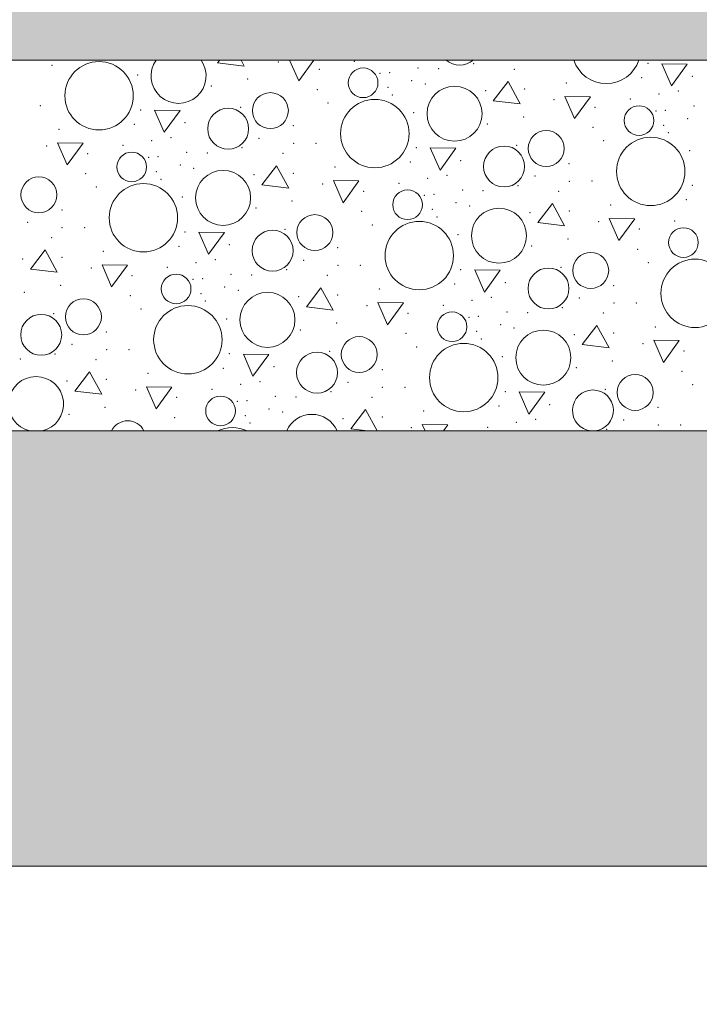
# Model space of a CAD drawing. Header units: millimetres. Extents: x -12989 to 402831, y -50461 to 30884.
# Tile 84 of 175: x 382103 to 382945, y -47432 to -46211. Entities that reach past the tile are written whole.
import ezdxf

# ---------------------------------------------------------------- set-up
doc = ezdxf.new("R2010")
doc.units = ezdxf.units.MM
doc.header["$MEASUREMENT"] = 0
doc.linetypes.add('Wipeout_Contour', pattern=[1000, 0, -1000])
doc.layers.add('A__STROPY', color=7, linetype='Continuous')
doc.layers.add('Nowe_A_WYM', color=7, linetype='Continuous')
doc.layers.add('A__STROPY_Nr_pióra__173', color=7, linetype='Continuous', lineweight=5, true_color=0x6a6a6a)
doc.layers.add('A__STROPY_Nr_pióra__178', color=7, linetype='Continuous', lineweight=5, true_color=0x6a6a6a)
for name, color, linetype, lineweight in [('A__STROPY_Nr_pióra__49', 7, 'Continuous', 15), ('A__STROPY_Nr_pióra__69', 7, 'Continuous', 13), ('Nowe_A_WYM_Nr_pióra__1', 7, 'Continuous', 13), ('Nowe_A_WYM_Nr_pióra__45', 7, 'Continuous', 15), ('Nowe_A_WYM_Nr_pióra__85', 7, 'Continuous', 13)]:
    doc.layers.add(name, color=color, linetype=linetype, lineweight=lineweight)
doc.styles.add('STYL_AUTOMATYCZNY_4', font='arial.ttf')
doc.dimstyles.new('STYL_AUTOMATYCZNY__1', dxfattribs={"dimtxt": 139.999998, "dimasz": 57, "dimexe": 0.18, "dimexo": 0.0625, "dimgap": 0, "dimtad": 1, "dimtih": 1, "dimtoh": 1, "dimdec": 0, "dimlfac": 0.1, "dimzin": 0, "dimdsep": 46, "dimtxsty": 'STYL_AUTOMATYCZNY_4', "dimblk": 'ARROWHEAD_6', "dimblk1": 'ARROWHEAD_6', "dimblk2": 'ARROWHEAD_6', "dimcen": 0.09, "dimse1": 1, "dimse2": 1, "dimclrd": 7, "dimclre": 7, "dimclrt": 7, "dimadec": 0, "dimazin": 0, "dimtfac": 1, "dimtdec": 4, "dimtmove": 0, "dimatfit": 3, "dimfxl": 0, "dimtolj": 1, "dimtzin": 0, "dimarcsym": 0})

# ---------------------------------------------------------------- blocks, each defined once
blk = doc.blocks.new('*X191', base_point=(362576.7, -45960.6))
at = {"layer": 'A__STROPY_Nr_pióra__178', "color": 251, "linetype": 'Continuous', "lineweight": 5, "true_color": 0x6a6a6a}
for p, q in [((382350.8, -46260.6), (382348.1, -46264.2)), ((382381.3, -46268.1), (382377.2, -46260.6)), ((382437.5, -46260.6), (382448.7, -46286.3)), ((382448.7, -46286.3), (382467.3, -46260.6)), ((382348.1, -46264.2), (382381.3, -46268.1)), ((382898.9, -46265.3), (382910.8, -46292.8)), ((382930.5, -46265.6), (382898.9, -46265.3)), ((382910.8, -46292.8), (382930.5, -46265.6)), ((382708.2, -46287.2), (382690, -46311.1)), ((382723.3, -46315), (382708.2, -46287.2)), ((382690, -46311.1), (382723.3, -46315)), ((382778.7, -46305.8), (382790.7, -46333.2)), ((382810.3, -46306.1), (382778.7, -46305.8)), ((382790.7, -46333.2), (382810.3, -46306.1)), ((382270, -46322.9), (382281.9, -46350.3)), ((382301.6, -46323.2), (382270, -46322.9)), ((382281.9, -46350.3), (382301.6, -46323.2)), ((382149.8, -46363.3), (382161.7, -46390.8)), ((382181.4, -46363.6), (382149.8, -46363.3)), ((382161.7, -46390.8), (382181.4, -46363.6)), ((382611.9, -46369.7), (382623.9, -46397.2)), ((382643.6, -46370.1), (382611.9, -46369.7)), ((382623.9, -46397.2), (382643.6, -46370.1)), ((382421.2, -46391.7), (382403.1, -46415.5)), ((382436.4, -46419.4), (382421.2, -46391.7)), ((382403.1, -46415.5), (382436.4, -46419.4)), ((382491.8, -46410.2), (382503.7, -46437.6)), ((382523.4, -46410.5), (382491.8, -46410.2)), ((382503.7, -46437.6), (382523.4, -46410.5)), ((382763.2, -46438.5), (382745.1, -46462.3)), ((382778.4, -46466.3), (382763.2, -46438.5)), ((382833.8, -46457.1), (382845.7, -46484.5)), ((382865.4, -46457.4), (382833.8, -46457.1)), ((382845.7, -46484.5), (382865.4, -46457.4)), ((382745.1, -46462.3), (382778.4, -46466.3)), ((382325, -46474.2), (382337, -46501.6)), ((382356.6, -46474.5), (382325, -46474.2)), ((382337, -46501.6), (382356.6, -46474.5)), ((382134.3, -46496.1), (382116.2, -46519.9)), ((382149.5, -46523.9), (382134.3, -46496.1)), ((382204.9, -46514.6), (382216.8, -46542.1)), ((382236.5, -46514.9), (382204.9, -46514.6)), ((382216.8, -46542.1), (382236.5, -46514.9)), ((382116.2, -46519.9), (382149.5, -46523.9)), ((382667, -46521), (382679, -46548.5)), ((382698.6, -46521.3), (382667, -46521)), ((382679, -46548.5), (382698.6, -46521.3)), ((382476.3, -46543), (382458.2, -46566.8)), ((382491.5, -46570.7), (382476.3, -46543)), ((382458.2, -46566.8), (382491.5, -46570.7)), ((382546.9, -46561.5), (382558.8, -46588.9)), ((382578.5, -46561.8), (382546.9, -46561.5)), ((382558.8, -46588.9), (382578.5, -46561.8)), ((382818.3, -46589.8), (382800.2, -46613.6)), ((382833.5, -46617.6), (382818.3, -46589.8)), ((382800.2, -46613.6), (382833.5, -46617.6)), ((382888.8, -46608.3), (382900.8, -46635.8)), ((382920.5, -46608.7), (382888.8, -46608.3)), ((382900.8, -46635.8), (382920.5, -46608.7)), ((382380.1, -46625.5), (382392, -46652.9)), ((382411.7, -46625.8), (382380.1, -46625.5)), ((382392, -46652.9), (382411.7, -46625.8)), ((382189.4, -46647.4), (382171.3, -46671.2)), ((382204.5, -46675.2), (382189.4, -46647.4)), ((382171.3, -46671.2), (382204.5, -46675.2)), ((382259.9, -46665.9), (382271.9, -46693.4)), ((382291.6, -46666.2), (382259.9, -46665.9)), ((382271.9, -46693.4), (382291.6, -46666.2)), ((382722.1, -46672.3), (382734, -46699.8)), ((382753.7, -46672.6), (382722.1, -46672.3)), ((382734, -46699.8), (382753.7, -46672.6)), ((382531.4, -46694.3), (382513.2, -46718.1)), ((382545.8, -46720.6), (382531.4, -46694.3)), ((382601.9, -46712.8), (382605.3, -46720.6)), ((382633.5, -46713.1), (382601.9, -46712.8)), ((382628.1, -46720.6), (382633.5, -46713.1)), ((382513.2, -46718.1), (382534.5, -46720.6))]:
    blk.add_line(p, q, dxfattribs=at)
for centre, radius in [((382201.2, -46305), 42.4), ((382528.6, -46288.9), 18.4), ((382641.9, -46327.2), 34.1), ((382413.6, -46323.4), 22.3), ((382543.1, -46351.9), 42.4), ((382361.3, -46345.8), 25.4), ((382870.6, -46335.7), 18.4), ((382755.6, -46370.3), 22.3), ((382885.1, -46398.8), 42.4), ((382703.3, -46392.7), 25.4), ((382241.7, -46393.3), 18.4), ((382126.7, -46427.9), 22.3), ((382355, -46431.6), 34.1), ((382256.2, -46456.3), 42.4), ((382583.7, -46440.1), 18.4), ((382697, -46478.5), 34.1), ((382468.7, -46474.7), 22.3), ((382598.2, -46503.2), 42.4), ((382925.7, -46487), 18.4), ((382416.4, -46497.1), 25.4), ((382810.7, -46521.6), 22.3), ((382758.4, -46544), 25.4), ((382940.2, -46550), 42.4), ((382296.8, -46544.6), 18.4), ((382410, -46582.9), 34.1), ((382181.8, -46579.2), 22.3), ((382311.3, -46607.6), 42.4), ((382129.5, -46601.5), 25.4), ((382638.8, -46591.4), 18.4), ((382523.8, -46626), 22.3), ((382752, -46629.8), 34.1), ((382653.3, -46654.5), 42.4), ((382471.5, -46648.4), 25.4), ((382865.8, -46672.9), 22.3), ((382351.8, -46695.9), 18.4)]:
    blk.add_circle(centre, radius, dxfattribs=at)
for centre, radius, start, end in [((382299.9, -46280.3), 34.1, 144.6376, 35.3624), ((382648.3, -46241.4), 25.4, 229.0122, 310.9878), ((382830.1, -46247.5), 42.4, 198.0164, 341.9836), ((382123.1, -46687.4), 34.1, 283.1163, 256.8837), ((382813.5, -46695.3), 25.4, 275.2678, 264.7322), ((382465.1, -46734.2), 34.1, 23.5263, 156.4737), ((382236.8, -46730.4), 22.3, 26.2103, 153.7897), ((382366.4, -46758.9), 42.4, 64.508, 115.492)]:
    blk.add_arc(centre, radius, start, end, dxfattribs=at)
for p in [(382517.9, -46262.2), (382142.9, -46267), (382423.3, -46262.9), (382474.1, -46272.2), (382596.7, -46270.6), (382622.3, -46271.5), (382665.5, -46265.1), (382716.1, -46272), (382881.6, -46264.9), (382249.2, -46279.1), (382385.5, -46284.3), (382549.5, -46277), (382561.4, -46276.1), (382588.9, -46286.4), (382874, -46282.7), (382936.6, -46280.9), (382936.6, -46280.9), (382340.6, -46293), (382471.7, -46297.3), (382559.3, -46294.6), (382605.7, -46290.3), (382680.4, -46298.5), (382729, -46296.5), (382780.6, -46289), (382564.9, -46304), (382765.3, -46309.7), (382859.9, -46309.1), (382895.4, -46302.9), (382919.4, -46299.2), (382128.3, -46317.1), (382252.7, -46322.5), (382376.8, -46319.5), (382484.9, -46313.9), (382816.1, -46319.1), (382903.3, -46322.9), (382938.7, -46317.5), (382591.2, -46326), (382727.5, -46331.2), (382891.5, -46323.8), (382930.8, -46333.3), (382151.7, -46346.6), (382245.1, -46340.3), (382307.7, -46338.4), (382307.7, -46338.4), (382442.1, -46342.1), (382682.6, -46339.8), (382813.7, -46344.1), (382901.3, -46341.5), (382290.5, -46356.8), (382399.6, -46357.6), (382906.9, -46350.8), (382136.4, -46367.3), (382231, -46366.6), (382266.5, -46360.5), (382378.6, -46369.5), (382442.4, -46364), (382470.3, -46364), (382594.7, -46369.3), (382718.8, -46366.3), (382826.9, -46360.7), (382187.1, -46376.7), (382262.6, -46381.4), (382274.4, -46380.5), (382309.8, -46375.1), (382335.4, -46375.9), (382429.2, -46376.4), (382933.2, -46372.9), (382301.9, -46390.8), (382318.7, -46394.8), (382493.6, -46393.4), (382587.1, -46387.2), (382649.7, -46385.3), (382649.7, -46385.3), (382784, -46389), (382184.8, -46401.7), (382272.4, -46399), (382278, -46408.4), (382393.4, -46402.9), (382442.1, -46401), (382608.5, -46407.3), (382632.5, -46403.7), (382741.6, -46404.4), (382198, -46418.3), (382478.4, -46414.2), (382573, -46413.5), (382720.6, -46416.4), (382784.4, -46410.9), (382812.3, -46410.8), (382936.6, -46416.2), (382304.3, -46430.4), (382529.1, -46423.5), (382604.6, -46428.3), (382616.4, -46427.4), (382651.8, -46421.9), (382677.4, -46422.7), (382771.2, -46423.3), (382395.7, -46444.3), (382440.6, -46435.6), (382643.9, -46437.7), (382660.7, -46441.6), (382835.6, -46440.3), (382929.1, -46434), (382155.1, -46446.6), (382526.8, -46448.5), (382614.4, -46445.9), (382620, -46455.3), (382735.4, -46449.8), (382784.1, -46447.8), (382112.7, -46462), (382155.5, -46468.4), (382183.3, -46468.4), (382540, -46465.2), (382820.4, -46461), (382914.9, -46460.4), (382142.3, -46480.8), (382307.7, -46473.8), (382431.9, -46470.8), (382646.3, -46477.3), (382871.1, -46470.4), (382300.2, -46491.6), (382362.8, -46489.7), (382362.8, -46489.7), (382497.1, -46493.4), (382737.7, -46491.1), (382782.6, -46482.5), (382155.2, -46505.4), (382206.7, -46497.9), (382868.8, -46495.4), (382106.5, -46507.3), (382191.5, -46518.6), (382286, -46517.9), (382321.6, -46511.8), (382345.5, -46508.1), (382454.7, -46508.9), (382497.5, -46515.3), (382525.3, -46515.3), (382773.9, -46517.6), (382882, -46512), (382242.2, -46528), (382364.9, -46526.4), (382390.5, -46527.2), (382433.7, -46520.8), (382484.3, -46527.7), (382649.7, -46520.6), (382153.7, -46540.1), (382317.7, -46532.7), (382329.5, -46531.8), (382357, -46542.1), (382642.2, -46538.5), (382704.8, -46536.6), (382704.8, -46536.6), (382839.1, -46540.3), (382108.8, -46548.7), (382239.9, -46553), (382327.5, -46550.3), (382373.8, -46546.1), (382448.5, -46554.2), (382497.2, -46552.2), (382548.7, -46544.7), (382687.5, -46554.9), (382333.1, -46559.7), (382533.5, -46565.5), (382628, -46564.8), (382663.6, -46558.6), (382775.7, -46567.6), (382796.6, -46555.7), (382839.5, -46562.1), (382867.3, -46562.1), (382145, -46575.2), (382253.1, -46569.6), (382584.2, -46574.8), (382659.7, -46579.6), (382671.5, -46578.6), (382706.8, -46573.2), (382732.4, -46574), (382826.3, -46574.5), (382359.3, -46581.7), (382495.6, -46586.9), (382699, -46589), (382890.7, -46591.6), (382210.2, -46597.8), (382450.8, -46595.6), (382581.9, -46599.8), (382669.5, -46597.2), (382715.8, -46592.9), (382790.5, -46601.1), (382839.1, -46599.1), (382167.7, -46613.3), (382595.1, -46616.4), (382675.1, -46606.6), (382875.5, -46612.3), (382146.8, -46625.2), (382210.6, -46619.7), (382238.4, -46619.7), (382362.8, -46625), (382487, -46622.1), (382701.3, -46628.6), (382926.2, -46621.7), (382103.5, -46631.6), (382197.4, -46632.1), (382837.6, -46633.8), (382261.8, -46649.2), (382355.2, -46642.9), (382417.9, -46641), (382417.9, -46641), (382552.2, -46644.7), (382792.8, -46642.4), (382923.8, -46646.7), (382161.6, -46658.6), (382210.2, -46656.7), (382376.6, -46663), (382400.6, -46659.4), (382509.7, -46660.2), (382937, -46663.3), (382246.6, -46669.9), (382341.1, -46669.2), (382488.8, -46672.1), (382552.6, -46666.6), (382580.4, -46666.6), (382704.8, -46671.9), (382829, -46668.9), (382297.3, -46679.2), (382372.7, -46684), (382384.6, -46683.1), (382419.9, -46677.7), (382445.5, -46678.5), (382539.4, -46679), (382697.2, -46689.7), (382759.9, -46687.9), (382759.9, -46687.9), (382163.9, -46700), (382208.7, -46691.3), (382382.5, -46701.6), (382412.1, -46693.4), (382428.9, -46697.4), (382603.8, -46696), (382894.2, -46691.6), (382294.9, -46704.3), (382388.2, -46711), (382503.6, -46705.5), (382552.2, -46703.5), (382718.6, -46709.9), (382742.6, -46706.2), (382851.7, -46707), (382894.5, -46713.4), (382922.4, -46713.4), (382588.5, -46716.8), (382683.1, -46716.1), (382830.7, -46718.9)]:
    blk.add_point(p, dxfattribs=at)
blk = doc.blocks.new('ElemPrzekroju_175_1', base_point=(362576.7, -45960.6))
at = {"color": 254, "linetype": 'Wipeout_Contour', "lineweight": 0, "ltscale": 1533413.819197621}
blk.add_wipeout([(362356.7, -46160.6), (362356.7, -46260.6), (398746.7, -46260.6), (398746.7, -46160.6)], dxfattribs=at).dxf.layer = 'A__STROPY'
at = {"color": 254, "linetype": 'Wipeout_Contour', "lineweight": 0, "ltscale": 1533794.246621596}
blk.add_wipeout([(398746.7, -46720.6), (362356.7, -46720.6), (362356.7, -47260.6), (398746.7, -47260.6)], dxfattribs=at).dxf.layer = 'A__STROPY'
at = {"layer": 'A__STROPY_Nr_pióra__173', "linetype": 'Continuous', "lineweight": 5, "true_color": 0x6a6a6a}
h = blk.add_hatch(dxfattribs=at)
h.set_pattern_fill('Grunt_0001', color=251, style=0, pattern_type=2)
h.set_pattern_definition([(45, (362576.75, -45960.59), (-95.4594, 95.4594), []), (45, (362544.93, -45928.77), (-190.9188, 190.9188), []), (45, (362513.1, -45896.95), (-190.9188, 190.9188), []), (135, (362481.29, -45865.132), (31.819805, 31.819805), [135, -135])])
h.paths.add_polyline_path([(398746.7, -46720.6), (362356.7, -46720.6), (362356.7, -47260.6), (398746.7, -47260.6)])
at = {"layer": 'A__STROPY_Nr_pióra__178', "linetype": 'Continuous', "lineweight": 5, "true_color": 0x6a6a6a}
h = blk.add_hatch(dxfattribs=at)
h.set_pattern_fill('Chudy_beton_B15_I_WSC_0001', color=251, style=0, pattern_type=2)
h.set_pattern_definition([(0, (362576.75, -45960.6), (0, 233.8269), [14.625, -120.375]), (0, (362644.25, -45843.68), (0, 233.8269), [14.625, -120.375]), (60, (362576.75, -45960.6), (-202.5, 116.9134), [14.625, -120.375]), (60, (362711.75, -45960.6), (-202.5, 116.9134), [14.625, -120.375]), (120, (362591.37, -45960.6), (202.5, 116.9134), [14.625, -120.375]), (120, (362726.37, -45960.6), (202.5, 116.9134), [14.625, -120.375]), (0, (362576.75, -45938.09), (0, 45), [0, -45, 0, -67.5]), (45, (362599.25, -45938.09), (-31.819805, 31.819805), [0, -33.75, 0, -56.25])])
h.paths.add_polyline_path([(362356.7, -46160.6), (362356.7, -46260.6), (398746.7, -46260.6), (398746.7, -46160.6)])
at = {"layer": 'A__STROPY_Nr_pióra__69', "color": 7, "linetype": 'Continuous', "lineweight": 13}
blk.add_line((398746.7, -47260.6), (362356.7, -47260.6), dxfattribs=at)
at = {"color": 254, "linetype": 'Wipeout_Contour', "lineweight": 0, "ltscale": 1533549.791415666}
blk.add_wipeout([(362356.7, -46720.6), (398746.7, -46720.6), (398746.7, -46260.6), (362356.7, -46260.6)], dxfattribs=at).dxf.layer = 'A__STROPY'
at = {"layer": 'A__STROPY_Nr_pióra__49', "color": 7, "linetype": 'Continuous', "lineweight": 15}
for p, q in [((398746.7, -46260.6), (362356.7, -46260.6)), ((398746.7, -46720.6), (362356.7, -46720.6))]:
    blk.add_line(p, q, dxfattribs=at)
at = {"layer": 'A__STROPY', "lineweight": 0}
blk.add_blockref('*X191', (362576.7, -45960.6), dxfattribs=at)
blk = doc.blocks.new('*D346', base_point=(362576.7, -45960.6))
at = {"layer": 'Nowe_A_WYM_Nr_pióra__45', "color": 7, "linetype": 'Continuous', "lineweight": 15}
for p, q in [((362206.7, -47532.6), (362146.7, -47592.6)), ((362386.7, -47532.6), (362326.7, -47592.6))]:
    blk.add_line(p, q, dxfattribs=at)
at = {"layer": 'Nowe_A_WYM_Nr_pióra__85', "color": 7, "linetype": 'Continuous', "lineweight": 13}
for p, q in [((362356.7, -47618.8), (362356.7, -47506.3)), ((362176.7, -47562.6), (362356.7, -47562.6)), ((362356.7, -47562.6), (398746.7, -47562.6))]:
    blk.add_line(p, q, dxfattribs=at)
blk = doc.blocks.new('ARROWHEAD_6')
at = {"color": 0, "linetype": 'Continuous', "lineweight": 0}
for p, q in [((-0.5, -0.5), (0.5, 0.5)), ((0, 0), (-1, 0))]:
    blk.add_line(p, q, dxfattribs=at)
blk = doc.blocks.new('*D347', base_point=(362576.7, -45960.6))
at = {"layer": 'Nowe_A_WYM_Nr_pióra__45', "color": 7, "linetype": 'Continuous', "lineweight": 15}
for p, q in [((362386.7, -47532.6), (362326.7, -47592.6)), ((398776.7, -47532.6), (398716.7, -47592.6))]:
    blk.add_line(p, q, dxfattribs=at)
at = {"layer": 'Nowe_A_WYM_Nr_pióra__85', "color": 7, "linetype": 'Continuous', "lineweight": 13}
for p, q in [((398746.7, -47618.8), (398746.7, -47506.3)), ((362356.7, -47562.6), (398746.7, -47562.6))]:
    blk.add_line(p, q, dxfattribs=at)
at = {"layer": 'Nowe_A_WYM_Nr_pióra__1', "color": 7, "lineweight": 13, "char_height": 140, "attachment_point": 7, "style": 'STYL_AUTOMATYCZNY_4'}
for s, insert in [('\\A1;{\\pql;\\fArial|b0|i0|c238|p0;\\W1.000000;18}', (362386.7, -47534.6)), ('\\A1;{\\pql;\\fArial|b0|i0|c238|p0;\\W1.000000;3\xa0639}', (380311.5, -47534.6)), ('\\A1;{\\pql;\\fArial|b0|i0|c238|p0;\\W1.000000;18}', (398503.2, -47534.6))]:
    blk.add_mtext(s, dxfattribs=dict(at, insert=insert))
blk = doc.blocks.new('*D358', base_point=(362576.7, -45960.6))
at = {"layer": 'Nowe_A_WYM_Nr_pióra__45', "color": 7, "linetype": 'Continuous', "lineweight": 15}
for p, q in [((362106.7, -48052.6), (362046.7, -48112.6)), ((398996.7, -48112.6), (399056.7, -48052.6))]:
    blk.add_line(p, q, dxfattribs=at)
at = {"layer": 'Nowe_A_WYM_Nr_pióra__85', "color": 7, "linetype": 'Continuous', "lineweight": 13}
for p, q in [((362076.7, -48138.8), (362076.7, -48026.3)), ((399026.7, -48138.8), (399026.7, -48026.3)), ((362031.7, -48082.6), (362076.7, -48082.6)), ((362076.7, -48082.6), (399026.7, -48082.6)), ((399026.7, -48082.6), (399071.7, -48082.6))]:
    blk.add_line(p, q, dxfattribs=at)
at = {"layer": 'Nowe_A_WYM_Nr_pióra__1', "color": 7, "lineweight": 13, "insert": (380311.5, -48054.6), "char_height": 140, "attachment_point": 7, "style": 'STYL_AUTOMATYCZNY_4'}
blk.add_mtext('\\A1;{\\pql;\\fArial|b0|i0|c238|p0;\\W1.000000;3\xa0695}', dxfattribs=at)

msp = doc.modelspace()

# ---------------------------------------------------------------- block references
at = {"layer": 'A__STROPY', "lineweight": 0}
msp.add_blockref('ElemPrzekroju_175_1', (362576.7, -45960.6), dxfattribs=at)

# ---------------------------------------------------------------- next in the draw order: dimensions: what is measured, and where the dimension line sits
at = {"layer": 'Nowe_A_WYM', "color": 7, "linetype": 'Continuous', "lineweight": 13}
for base, p1, p2, picture, middle in [((399026.7, -48082.6), (362076.7, -46860.6), (399026.7, -46860.6), '*D358', (380551.7, -47984.6)), ((362356.7, -47562.6), (362176.7, -46860.6), (362356.7, -46860.6), '*D346', (362493.3, -47464.6)), ((398746.7, -47562.6), (362356.7, -46860.6), (398746.7, -46860.6), '*D347', (380551.7, -47464.6))]:
    dim = msp.add_linear_dim(base=base, p1=p1, p2=p2, dimstyle='STYL_AUTOMATYCZNY__1', dxfattribs=at)
    dim.commit()
    dim.dimension.update_dxf_attribs({"geometry": picture, "text_midpoint": middle, "dimtype": 160})

doc.saveas('drawing.dxf')
